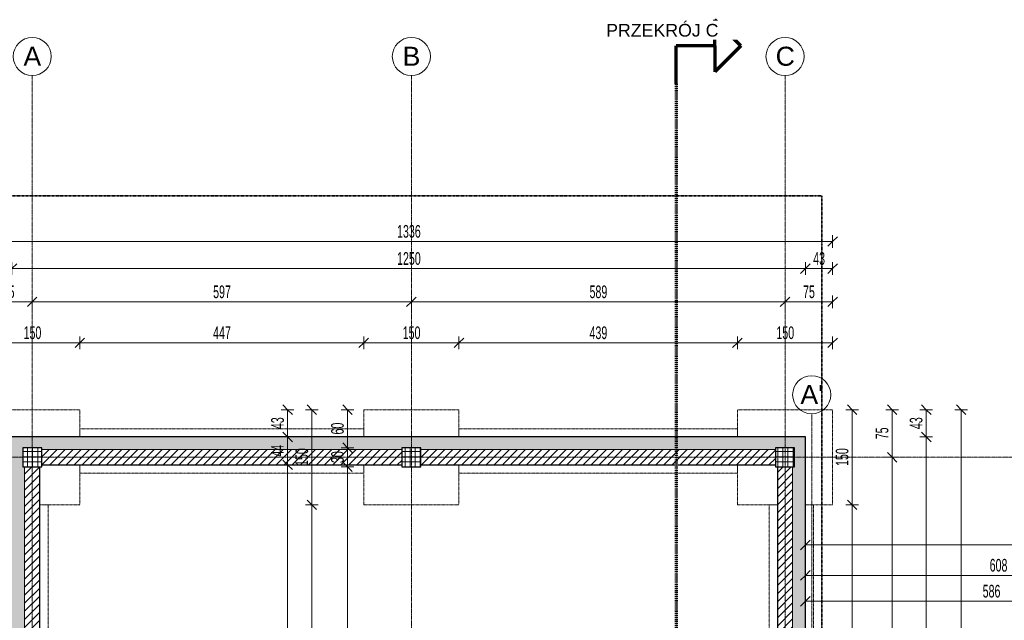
# Model space of a CAD drawing. Header units: millimetres. Extents: x 5238 to 82933, y -25411 to 16830.
# Tile 8 of 11: x 28610 to 44122, y 7266 to 16733. Entities that reach past the tile are written whole.
import ezdxf

# ---------------------------------------------------------------- set-up
doc = ezdxf.new("R2010")
doc.units = ezdxf.units.MM
for name, pattern in [('__FK_przerywana', [3.2004, 1.6002, -1.6002]), ('Kreska', [6.35, 3.175, -3.175]), ('Linia siatki', [22.225, 12.7, -3.175, 3.175, -3.175])]:
    doc.linetypes.add(name, pattern=pattern)
for name, color, linetype, lineweight in [('A-ANNO-DIMS', 7, 'Continuous', 5), ('A-ANNO-DIMS-100', 7, 'Continuous', 5), ('A-WALL', 7, 'Continuous', 5), ('A-WALL-PATT', 7, 'Continuous', 35), ('G-ANNO-SYMB', 7, 'Continuous', 5), ('S-COLS', 7, 'Continuous', 5), ('S-COLS-SYMB', 7, 'Continuous', 25), ('S-FNDN', 7, 'Continuous', 5), ('S-GRID', 7, 'Continuous', 5), ('S-GRID-IDEN', 7, 'Continuous', 5)]:
    doc.layers.add(name, color=color, linetype=linetype, lineweight=lineweight)
doc.layers.add('A-DETL', color=7, linetype='Continuous', lineweight=5, true_color=0x00a600)
doc.styles.add('Arial_1', font='arial.ttf', dxfattribs={"height": 200})
doc.styles.add('Arial_2', font='arial.ttf', dxfattribs={"height": 300})
doc.styles.add('Arial_3', font='arial.ttf', dxfattribs={"width": 0.6, "height": 200})
doc.dimstyles.new('standard_wielkość_otworów', dxfattribs={"dimscale": 304.8, "dimtxt": 204.05188, "dimasz": 0.492126, "dimexe": 0.328084, "dimexo": 0.0625, "dimgap": 0, "dimtad": 1, "dimdec": 0, "dimlfac": 0.1, "dimzin": 0, "dimdsep": 46, "dimtxsty": 'Arial_3', "dimblk1": 'OBLIQUE', "dimblk2": 'OBLIQUE', "dimsah": 1, "dimcen": 0.09, "dimazin": 0, "dimtfac": 1, "dimtdec": 4, "dimtix": 1, "dimtmove": 0, "dimatfit": 3, "dimfxl": 0.328084, "dimfxlon": 1, "dimtvp": 1, "dimtolj": 1, "dimtzin": 0, "dimarcsym": 2})
pattern_1 = [(0, (76900.565, 0), (95.25, 54.993), [63.5, -127]), (120, (76900.565, 0), (-95.250335, 54.99242), [63.5, -127]), (60, (76900.565, 0), (-0.000335, 109.98542), [0, -127, 63.5, 0])]
pattern_2 = [(45, (76900.565, 0), (-63.63961, 63.63961), [])]

# ---------------------------------------------------------------- blocks, each defined once
blk = doc.blocks.new('SKo Słup prefabrykowany ___FK_04_0 - S1 30X30-V1-RZUT FUNDAMENTÓW')
at = {"layer": 'S-COLS'}
h = blk.add_hatch(dxfattribs=at)
h.set_pattern_fill('FP_4', color=256, style=0, pattern_type=2)
h.set_pattern_definition([(0, (42120.416, -9835.59), (0, 80), []), (90, (42120.416, -9835.59), (-80, 5e-15), [])])
h.paths.add_polyline_path([(150, -150), (150, 150), (-150, 150), (-150, -150)])
at = {"layer": 'S-COLS-SYMB'}
for p, q in [((-150, 150), (-150, -150)), ((150, 150), (-150, 150)), ((150, -150), (150, 150)), ((-150, -150), (150, -150))]:
    blk.add_line(p, q, dxfattribs=at)
blk = doc.blocks.new('SKo Słup prefabrykowany ___FK_04_0 - S1 30X30-V9-RZUT FUNDAMENTÓW')
at = {"layer": 'S-COLS'}
h = blk.add_hatch(dxfattribs=at)
h.set_pattern_fill('FP_13', color=256, style=0, pattern_type=2)
h.set_pattern_definition([(0, (48093.416, -9835.59), (0, 80), []), (90, (48093.416, -9835.59), (-80, 5e-15), [])])
h.paths.add_polyline_path([(150, -150), (150, 150), (-150, 150), (-150, -150)])
at = {"layer": 'S-COLS-SYMB'}
for p, q in [((-150, 150), (-150, -150)), ((150, 150), (-150, 150)), ((150, -150), (150, 150)), ((-150, -150), (150, -150))]:
    blk.add_line(p, q, dxfattribs=at)
blk = doc.blocks.new('SKo Słup prefabrykowany ___FK_04_0 - S1 30X30-1773294-RZUT FUNDAMENTÓW')
at = {"layer": 'S-COLS'}
h = blk.add_hatch(dxfattribs=at)
h.set_pattern_fill('FP_14', color=256, style=0, pattern_type=2)
h.set_pattern_definition([(0, (36233.416, -9835.59), (0, 80), []), (90, (36233.416, -9835.59), (-80, 5e-15), [])])
h.paths.add_polyline_path([(150, -150), (150, 150), (-150, 150), (-150, -150)])
at = {"layer": 'S-COLS-SYMB'}
for p, q in [((-150, 150), (-150, -150)), ((150, 150), (-150, 150)), ((150, -150), (150, 150)), ((-150, -150), (150, -150))]:
    blk.add_line(p, q, dxfattribs=at)
blk = doc.blocks.new('Siatka - SOsi_Sybol osi-348494-RZUT FUNDAMENTÓW')
at = {"layer": 'S-GRID-IDEN', "color": 142, "true_color": 0x0080c0}
blk.add_circle((0, 0), 3, dxfattribs=at)
blk = doc.blocks.new('Przekrój - znacznik przekroju strzałka-348499-RZUT FUNDAMENTÓW')
at = {"layer": 'G-ANNO-SYMB', "lineweight": 70}
for p, q in [((-6, 10.22), (-10.11, 6.11)), ((-6, 10.22), (-1.89, 6.11)), ((-6, 6.11), (-10.11, 6.11)), ((-6, 6.11), (-6, 0)), ((-6, 6.11), (-1.89, 6.11)), ((0, 0), (-6, 0))]:
    blk.add_line(p, q, dxfattribs=at)
blk = doc.blocks.new('DIMBLOCK43-RZUT FUNDAMENTÓW')
at = {"layer": 'A-ANNO-DIMS-100', "color": 250, "true_color": 0x303030, "transparency": 16777216}
for p, q in [((28057, 11639), (27982, 11564)), ((28057, 11639), (28057, 11739)), ((28057, 11639), (28132, 11714)), ((28057, 11639), (29557, 11639)), ((28057, 11639), (28057, 11539)), ((29557, 11639), (29482, 11564)), ((29557, 11639), (29557, 11739)), ((29557, 11639), (29632, 11714)), ((29557, 11639), (29557, 11539))]:
    blk.add_line(p, q, dxfattribs=at)
at = {"layer": 'A-ANNO-DIMS-100', "color": 0, "transparency": 16777216, "insert": (28671, 11899), "char_height": 200, "width": 327.74, "attachment_point": 1, "line_spacing_factor": 0.941778, "style": 'Arial_3'}
blk.add_mtext('150', dxfattribs=at)
blk = doc.blocks.new('_Oblique')
at = {"color": 0, "linetype": 'ByBlock', "lineweight": -2}
blk.add_line((-0.5, -0.5), (0.5, 0.5), dxfattribs=at)
blk = doc.blocks.new('DIMBLOCK44-RZUT FUNDAMENTÓW')
at = {"layer": 'A-ANNO-DIMS-100', "color": 250, "true_color": 0x303030, "transparency": 16777216}
for p, q in [((29557, 11639), (29482, 11564)), ((29557, 11639), (29557, 11739)), ((29557, 11639), (29632, 11714)), ((29557, 11639), (34030, 11639)), ((29557, 11639), (29557, 11539)), ((34030, 11639), (33955, 11564)), ((34030, 11639), (34030, 11739)), ((34030, 11639), (34105, 11714)), ((34030, 11639), (34030, 11539))]:
    blk.add_line(p, q, dxfattribs=at)
at = {"layer": 'A-ANNO-DIMS-100', "color": 0, "transparency": 16777216, "insert": (31657, 11899), "char_height": 200, "width": 327.74, "attachment_point": 1, "line_spacing_factor": 0.941778, "style": 'Arial_3'}
blk.add_mtext('447', dxfattribs=at)
blk = doc.blocks.new('DIMBLOCK45-RZUT FUNDAMENTÓW')
at = {"layer": 'A-ANNO-DIMS-100', "color": 250, "true_color": 0x303030, "transparency": 16777216}
for p, q in [((34030, 11639), (33955, 11564)), ((34030, 11639), (34030, 11739)), ((34030, 11639), (34105, 11714)), ((34030, 11639), (35530, 11639)), ((34030, 11639), (34030, 11539)), ((35530, 11639), (35455, 11564)), ((35530, 11639), (35530, 11739)), ((35530, 11639), (35605, 11714)), ((35530, 11639), (35530, 11539))]:
    blk.add_line(p, q, dxfattribs=at)
at = {"layer": 'A-ANNO-DIMS-100', "color": 0, "transparency": 16777216, "insert": (34644, 11899), "char_height": 200, "width": 327.74, "attachment_point": 1, "line_spacing_factor": 0.941778, "style": 'Arial_3'}
blk.add_mtext('150', dxfattribs=at)
blk = doc.blocks.new('DIMBLOCK46-RZUT FUNDAMENTÓW')
at = {"layer": 'A-ANNO-DIMS-100', "color": 250, "true_color": 0x303030, "transparency": 16777216}
for p, q in [((35530, 11639), (35455, 11564)), ((35530, 11639), (35530, 11739)), ((35530, 11639), (35605, 11714)), ((35530, 11639), (39917, 11639)), ((35530, 11639), (35530, 11539)), ((39917, 11639), (39842, 11564)), ((39917, 11639), (39917, 11739)), ((39917, 11639), (39992, 11714)), ((39917, 11639), (39917, 11539))]:
    blk.add_line(p, q, dxfattribs=at)
at = {"layer": 'A-ANNO-DIMS-100', "color": 0, "transparency": 16777216, "insert": (37587, 11899), "char_height": 200, "width": 327.74, "attachment_point": 1, "line_spacing_factor": 0.941778, "style": 'Arial_3'}
blk.add_mtext('439', dxfattribs=at)
blk = doc.blocks.new('DIMBLOCK47-RZUT FUNDAMENTÓW')
at = {"layer": 'A-ANNO-DIMS-100', "color": 250, "true_color": 0x303030, "transparency": 16777216}
for p, q in [((39917, 11639), (39842, 11564)), ((39917, 11639), (39917, 11739)), ((39917, 11639), (39992, 11714)), ((39917, 11639), (41417, 11639)), ((39917, 11639), (39917, 11539)), ((41417, 11639), (41342, 11564)), ((41417, 11639), (41417, 11739)), ((41417, 11639), (41492, 11714)), ((41417, 11639), (41417, 11539))]:
    blk.add_line(p, q, dxfattribs=at)
at = {"layer": 'A-ANNO-DIMS-100', "color": 0, "transparency": 16777216, "insert": (40531, 11899), "char_height": 200, "width": 327.74, "attachment_point": 1, "line_spacing_factor": 0.941778, "style": 'Arial_3'}
blk.add_mtext('150', dxfattribs=at)
blk = doc.blocks.new('DIMBLOCK49-RZUT FUNDAMENTÓW')
at = {"layer": 'A-ANNO-DIMS-100', "color": 250, "true_color": 0x303030, "transparency": 16777216}
for p, q in [((28487, 12809), (28487, 12909)), ((28487, 12809), (28562, 12884)), ((40987, 12809), (40987, 12909)), ((40987, 12809), (41062, 12884)), ((28487, 12809), (28412, 12734)), ((28487, 12809), (40987, 12809)), ((28487, 12809), (28487, 12709)), ((40987, 12809), (40912, 12734)), ((40987, 12809), (40987, 12709))]:
    blk.add_line(p, q, dxfattribs=at)
at = {"layer": 'A-ANNO-DIMS-100', "color": 0, "transparency": 16777216, "insert": (34555, 13069), "char_height": 200, "width": 436.98, "attachment_point": 1, "line_spacing_factor": 0.941778, "style": 'Arial_3'}
blk.add_mtext('1250', dxfattribs=at)
blk = doc.blocks.new('DIMBLOCK50-RZUT FUNDAMENTÓW')
at = {"layer": 'A-ANNO-DIMS-100', "color": 250, "true_color": 0x303030, "transparency": 16777216}
for p, q in [((40987, 12809), (40987, 12909)), ((40987, 12809), (41062, 12884)), ((41417, 12809), (41417, 12909)), ((41417, 12809), (41492, 12884)), ((40987, 12809), (40912, 12734)), ((40987, 12809), (41417, 12809)), ((40987, 12809), (40987, 12709)), ((41417, 12809), (41342, 12734)), ((41417, 12809), (41417, 12709))]:
    blk.add_line(p, q, dxfattribs=at)
at = {"layer": 'A-ANNO-DIMS-100', "color": 0, "transparency": 16777216, "insert": (41111, 13069), "char_height": 200, "width": 218.49, "attachment_point": 1, "line_spacing_factor": 0.941778, "style": 'Arial_3'}
blk.add_mtext('43', dxfattribs=at)
blk = doc.blocks.new('DIMBLOCK51-RZUT FUNDAMENTÓW')
at = {"layer": 'A-ANNO-DIMS-100', "color": 250, "true_color": 0x303030, "transparency": 16777216}
for p, q in [((28057, 12285), (27982, 12210)), ((28057, 12285), (28057, 12385)), ((28057, 12285), (28132, 12360)), ((28057, 12285), (28807, 12285)), ((28057, 12285), (28057, 12185)), ((28807, 12285), (28732, 12210)), ((28807, 12285), (28807, 12385)), ((28807, 12285), (28882, 12360)), ((28807, 12285), (28807, 12185))]:
    blk.add_line(p, q, dxfattribs=at)
at = {"layer": 'A-ANNO-DIMS-100', "color": 0, "transparency": 16777216, "insert": (28341, 12544), "char_height": 200, "width": 218.49, "attachment_point": 1, "line_spacing_factor": 0.941778, "style": 'Arial_3'}
blk.add_mtext('75', dxfattribs=at)
blk = doc.blocks.new('DIMBLOCK52-RZUT FUNDAMENTÓW')
at = {"layer": 'A-ANNO-DIMS-100', "color": 250, "true_color": 0x303030, "transparency": 16777216}
for p, q in [((28807, 12285), (28732, 12210)), ((28807, 12285), (28807, 12385)), ((28807, 12285), (28882, 12360)), ((28807, 12285), (34780, 12285)), ((28807, 12285), (28807, 12185)), ((34780, 12285), (34705, 12210)), ((34780, 12285), (34780, 12385)), ((34780, 12285), (34855, 12360)), ((34780, 12285), (34780, 12185))]:
    blk.add_line(p, q, dxfattribs=at)
at = {"layer": 'A-ANNO-DIMS-100', "color": 0, "transparency": 16777216, "insert": (31657, 12544), "char_height": 200, "width": 327.74, "attachment_point": 1, "line_spacing_factor": 0.941778, "style": 'Arial_3'}
blk.add_mtext('597', dxfattribs=at)
blk = doc.blocks.new('DIMBLOCK53-RZUT FUNDAMENTÓW')
at = {"layer": 'A-ANNO-DIMS-100', "color": 250, "true_color": 0x303030, "transparency": 16777216}
for p, q in [((34780, 12285), (34705, 12210)), ((34780, 12285), (34780, 12385)), ((34780, 12285), (34855, 12360)), ((34780, 12285), (40667, 12285)), ((34780, 12285), (34780, 12185)), ((40667, 12285), (40592, 12210)), ((40667, 12285), (40667, 12385)), ((40667, 12285), (40742, 12360)), ((40667, 12285), (40667, 12185))]:
    blk.add_line(p, q, dxfattribs=at)
at = {"layer": 'A-ANNO-DIMS-100', "color": 0, "transparency": 16777216, "insert": (37587, 12544), "char_height": 200, "width": 327.74, "attachment_point": 1, "line_spacing_factor": 0.941778, "style": 'Arial_3'}
blk.add_mtext('589', dxfattribs=at)
blk = doc.blocks.new('DIMBLOCK54-RZUT FUNDAMENTÓW')
at = {"layer": 'A-ANNO-DIMS-100', "color": 250, "true_color": 0x303030, "transparency": 16777216}
for p, q in [((40667, 12285), (40592, 12210)), ((40667, 12285), (40667, 12385)), ((40667, 12285), (40742, 12360)), ((40667, 12285), (41417, 12285)), ((40667, 12285), (40667, 12185)), ((41417, 12285), (41342, 12210)), ((41417, 12285), (41417, 12385)), ((41417, 12285), (41492, 12360)), ((41417, 12285), (41417, 12185))]:
    blk.add_line(p, q, dxfattribs=at)
at = {"layer": 'A-ANNO-DIMS-100', "color": 0, "transparency": 16777216, "insert": (40951, 12544), "char_height": 200, "width": 218.49, "attachment_point": 1, "line_spacing_factor": 0.941778, "style": 'Arial_3'}
blk.add_mtext('75', dxfattribs=at)
blk = doc.blocks.new('DIMBLOCK55-RZUT FUNDAMENTÓW')
at = {"layer": 'A-ANNO-DIMS-100', "color": 250, "true_color": 0x303030, "transparency": 16777216}
for p, q in [((28057, 13237), (27982, 13162)), ((28057, 13237), (28057, 13337)), ((28057, 13237), (28132, 13312)), ((28057, 13237), (41417, 13237)), ((28057, 13237), (28057, 13137)), ((41417, 13237), (41342, 13162)), ((41417, 13237), (41417, 13337)), ((41417, 13237), (41492, 13312)), ((41417, 13237), (41417, 13137))]:
    blk.add_line(p, q, dxfattribs=at)
at = {"layer": 'A-ANNO-DIMS-100', "color": 0, "transparency": 16777216, "insert": (34555, 13497), "char_height": 200, "width": 436.98, "attachment_point": 1, "line_spacing_factor": 0.941778, "style": 'Arial_3'}
blk.add_mtext('1336', dxfattribs=at)
blk = doc.blocks.new('DIMBLOCK56-RZUT FUNDAMENTÓW')
at = {"layer": 'A-ANNO-DIMS-100', "color": 250, "true_color": 0x303030, "transparency": 16777216}
for p, q in [((41725, 10586), (41625, 10586)), ((41725, 10586), (41650, 10661)), ((41725, 10586), (41725, 9086)), ((41725, 10586), (41800, 10511)), ((41725, 10586), (41825, 10586)), ((41725, 9086), (41650, 9161)), ((41725, 9086), (41625, 9086)), ((41725, 9086), (41800, 9011)), ((41725, 9086), (41825, 9086))]:
    blk.add_line(p, q, dxfattribs=at)
at = {"layer": 'A-ANNO-DIMS-100', "color": 0, "transparency": 16777216, "insert": (41466, 9699), "char_height": 200, "width": 327.74, "attachment_point": 1, "rotation": 90, "line_spacing_factor": 0.941778, "style": 'Arial_3'}
blk.add_mtext('150', dxfattribs=at)
blk = doc.blocks.new('DIMBLOCK57-RZUT FUNDAMENTÓW')
at = {"layer": 'A-ANNO-DIMS-100', "color": 250, "true_color": 0x303030, "transparency": 16777216}
for p, q in [((41725, 9086), (41650, 9161)), ((41725, 9086), (41625, 9086)), ((41725, 9086), (41725, 2666)), ((41725, 9086), (41800, 9011)), ((41725, 9086), (41825, 9086)), ((41725, 2666), (41625, 2666)), ((41725, 2666), (41650, 2741)), ((41725, 2666), (41800, 2591)), ((41725, 2666), (41825, 2666))]:
    blk.add_line(p, q, dxfattribs=at)
at = {"layer": 'A-ANNO-DIMS-100', "color": 0, "transparency": 16777216, "insert": (41466, 5739), "char_height": 200, "width": 327.74, "attachment_point": 1, "rotation": 90, "line_spacing_factor": 0.941778, "style": 'Arial_3'}
blk.add_mtext('642', dxfattribs=at)
blk = doc.blocks.new('DIMBLOCK58-RZUT FUNDAMENTÓW')
at = {"layer": 'A-ANNO-DIMS-100', "color": 250, "true_color": 0x303030, "transparency": 16777216}
for p, q in [((42355, 10586), (42255, 10586)), ((42355, 10586), (42280, 10661)), ((42355, 10586), (42355, 9836)), ((42355, 10586), (42430, 10511)), ((42355, 10586), (42455, 10586)), ((42355, 9836), (42255, 9836)), ((42355, 9836), (42280, 9911)), ((42355, 9836), (42430, 9761)), ((42355, 9836), (42455, 9836))]:
    blk.add_line(p, q, dxfattribs=at)
at = {"layer": 'A-ANNO-DIMS-100', "color": 0, "transparency": 16777216, "insert": (42095, 10120), "char_height": 200, "width": 218.49, "attachment_point": 1, "rotation": 90, "line_spacing_factor": 0.941778, "style": 'Arial_3'}
blk.add_mtext('75', dxfattribs=at)
blk = doc.blocks.new('DIMBLOCK59-RZUT FUNDAMENTÓW')
at = {"layer": 'A-ANNO-DIMS-100', "color": 250, "true_color": 0x303030, "transparency": 16777216}
for p, q in [((42355, 9836), (42255, 9836)), ((42355, 9836), (42280, 9911)), ((42355, 9836), (42355, 3752)), ((42355, 9836), (42430, 9761)), ((42355, 9836), (42455, 9836)), ((42355, 3752), (42255, 3752)), ((42355, 3752), (42280, 3827)), ((42355, 3752), (42430, 3677)), ((42355, 3752), (42455, 3752))]:
    blk.add_line(p, q, dxfattribs=at)
at = {"layer": 'A-ANNO-DIMS-100', "color": 0, "transparency": 16777216, "insert": (42095, 6657), "char_height": 200, "width": 327.74, "attachment_point": 1, "rotation": 90, "line_spacing_factor": 0.941778, "style": 'Arial_3'}
blk.add_mtext('608', dxfattribs=at)
blk = doc.blocks.new('DIMBLOCK61-RZUT FUNDAMENTÓW')
at = {"layer": 'A-ANNO-DIMS-100', "color": 250, "true_color": 0x303030, "transparency": 16777216}
for p, q in [((42892, 10586), (42792, 10586)), ((42892, 10586), (42817, 10661)), ((42892, 10586), (42892, 10156)), ((42892, 10586), (42967, 10511)), ((42892, 10586), (42992, 10586)), ((42892, 10156), (42792, 10156)), ((42892, 10156), (42817, 10231)), ((42892, 10156), (42967, 10081)), ((42892, 10156), (42992, 10156))]:
    blk.add_line(p, q, dxfattribs=at)
at = {"layer": 'A-ANNO-DIMS-100', "color": 0, "transparency": 16777216, "insert": (42632, 10280), "char_height": 200, "width": 218.49, "attachment_point": 1, "rotation": 90, "line_spacing_factor": 0.941778, "style": 'Arial_3'}
blk.add_mtext('43', dxfattribs=at)
blk = doc.blocks.new('DIMBLOCK62-RZUT FUNDAMENTÓW')
at = {"layer": 'A-ANNO-DIMS-100', "color": 250, "true_color": 0x303030, "transparency": 16777216}
for p, q in [((42892, 10156), (42792, 10156)), ((42892, 10156), (42817, 10231)), ((42892, 10156), (42892, 2666)), ((42892, 10156), (42967, 10081)), ((42892, 10156), (42992, 10156)), ((42892, 2666), (42792, 2666)), ((42892, 2666), (42817, 2741)), ((42892, 2666), (42967, 2591)), ((42892, 2666), (42992, 2666))]:
    blk.add_line(p, q, dxfattribs=at)
at = {"layer": 'A-ANNO-DIMS-100', "color": 0, "transparency": 16777216, "insert": (42632, 6274), "char_height": 200, "width": 327.74, "attachment_point": 1, "rotation": 90, "line_spacing_factor": 0.941778, "style": 'Arial_3'}
blk.add_mtext('749', dxfattribs=at)
blk = doc.blocks.new('DIMBLOCK63-RZUT FUNDAMENTÓW')
at = {"layer": 'A-ANNO-DIMS-100', "color": 250, "true_color": 0x303030, "transparency": 16777216}
for p, q in [((43441, 10586), (43341, 10586)), ((43441, 10586), (43366, 10661)), ((43441, 10586), (43441, 2666)), ((43441, 10586), (43516, 10511)), ((43441, 10586), (43541, 10586)), ((43441, 2666), (43341, 2666)), ((43441, 2666), (43366, 2741)), ((43441, 2666), (43516, 2591)), ((43441, 2666), (43541, 2666))]:
    blk.add_line(p, q, dxfattribs=at)
at = {"layer": 'A-ANNO-DIMS-100', "color": 0, "transparency": 16777216, "insert": (43181, 6489), "char_height": 200, "width": 327.74, "attachment_point": 1, "rotation": 90, "line_spacing_factor": 0.941778, "style": 'Arial_3'}
blk.add_mtext('792', dxfattribs=at)
blk = doc.blocks.new('DIMBLOCK75-RZUT FUNDAMENTÓW')
at = {"layer": 'A-ANNO-DIMS-100', "color": 250, "true_color": 0x303030, "transparency": 16777216}
for p, q in [((33213, 9086), (33138, 9161)), ((33213, 9086), (33113, 9086)), ((33213, 4502), (33213, 9086)), ((33213, 9086), (33288, 9011)), ((33213, 9086), (33313, 9086)), ((33213, 4502), (33113, 4502)), ((33213, 4502), (33138, 4577)), ((33213, 4502), (33288, 4427)), ((33213, 4502), (33313, 4502))]:
    blk.add_line(p, q, dxfattribs=at)
at = {"layer": 'A-ANNO-DIMS-100', "color": 0, "transparency": 16777216, "insert": (32954, 6657), "char_height": 200, "width": 327.74, "attachment_point": 1, "rotation": 90, "line_spacing_factor": 0.941778, "style": 'Arial_3'}
blk.add_mtext('458', dxfattribs=at)
blk = doc.blocks.new('DIMBLOCK76-RZUT FUNDAMENTÓW')
at = {"layer": 'A-ANNO-DIMS-100', "color": 250, "true_color": 0x303030, "transparency": 16777216}
for p, q in [((33213, 10586), (33113, 10586)), ((33213, 10586), (33138, 10661)), ((33213, 9086), (33213, 10586)), ((33213, 10586), (33288, 10511)), ((33213, 10586), (33313, 10586)), ((33213, 9086), (33138, 9161)), ((33213, 9086), (33113, 9086)), ((33213, 9086), (33288, 9011)), ((33213, 9086), (33313, 9086))]:
    blk.add_line(p, q, dxfattribs=at)
at = {"layer": 'A-ANNO-DIMS-100', "color": 0, "transparency": 16777216, "insert": (32954, 9699), "char_height": 200, "width": 327.74, "attachment_point": 1, "rotation": 90, "line_spacing_factor": 0.941778, "style": 'Arial_3'}
blk.add_mtext('150', dxfattribs=at)
blk = doc.blocks.new('DIMBLOCK77-RZUT FUNDAMENTÓW')
at = {"layer": 'A-ANNO-DIMS-100', "color": 250, "true_color": 0x303030, "transparency": 16777216}
for p, q in [((33775, 10586), (33675, 10586)), ((33775, 10586), (33700, 10661)), ((33775, 10586), (33775, 9986)), ((33775, 10586), (33850, 10511)), ((33775, 10586), (33875, 10586)), ((33775, 9986), (33675, 9986)), ((33775, 9986), (33700, 10061)), ((33775, 9986), (33850, 9911)), ((33775, 9986), (33875, 9986))]:
    blk.add_line(p, q, dxfattribs=at)
at = {"layer": 'A-ANNO-DIMS-100', "color": 0, "transparency": 16777216, "insert": (33515, 10195), "char_height": 200, "width": 218.49, "attachment_point": 1, "rotation": 90, "line_spacing_factor": 0.941778, "style": 'Arial_3'}
blk.add_mtext('60', dxfattribs=at)
blk = doc.blocks.new('DIMBLOCK78-RZUT FUNDAMENTÓW')
at = {"layer": 'A-ANNO-DIMS-100', "color": 250, "true_color": 0x303030, "transparency": 16777216}
for p, q in [((33775, 9986), (33675, 9986)), ((33775, 9986), (33700, 10061)), ((33775, 9986), (33775, 9686)), ((33775, 9986), (33850, 9911)), ((33775, 9986), (33875, 9986)), ((33775, 9686), (33675, 9686)), ((33775, 9686), (33700, 9761)), ((33775, 9686), (33850, 9611)), ((33775, 9686), (33875, 9686))]:
    blk.add_line(p, q, dxfattribs=at)
at = {"layer": 'A-ANNO-DIMS-100', "color": 0, "transparency": 16777216, "insert": (33515, 9745), "char_height": 200, "width": 218.49, "attachment_point": 1, "rotation": 90, "line_spacing_factor": 0.941778, "style": 'Arial_3'}
blk.add_mtext('30', dxfattribs=at)
blk = doc.blocks.new('DIMBLOCK79-RZUT FUNDAMENTÓW')
at = {"layer": 'A-ANNO-DIMS-100', "color": 250, "true_color": 0x303030, "transparency": 16777216}
for p, q in [((33775, 9686), (33675, 9686)), ((33775, 9686), (33700, 9761)), ((33775, 9686), (33775, 3902)), ((33775, 9686), (33850, 9611)), ((33775, 9686), (33875, 9686)), ((33775, 3902), (33675, 3902)), ((33775, 3902), (33700, 3977)), ((33775, 3902), (33850, 3827)), ((33775, 3902), (33875, 3902))]:
    blk.add_line(p, q, dxfattribs=at)
at = {"layer": 'A-ANNO-DIMS-100', "color": 0, "transparency": 16777216, "insert": (33515, 6657), "char_height": 200, "width": 327.74, "attachment_point": 1, "rotation": 90, "line_spacing_factor": 0.941778, "style": 'Arial_3'}
blk.add_mtext('578', dxfattribs=at)
blk = doc.blocks.new('DIMBLOCK92-RZUT FUNDAMENTÓW')
at = {"layer": 'A-ANNO-DIMS-100', "color": 250, "true_color": 0x303030, "transparency": 16777216}
for p, q in [((32830, 9716), (32755, 9791)), ((32830, 9716), (32730, 9716)), ((32830, -20704), (32830, 9716)), ((32830, 9716), (32905, 9641)), ((32830, 9716), (32930, 9716)), ((32830, -20704), (32755, -20629)), ((32830, -20704), (32730, -20704)), ((32830, -20704), (32905, -20779)), ((32830, -20704), (32930, -20704))]:
    blk.add_line(p, q, dxfattribs=at)
at = {"layer": 'A-ANNO-DIMS-100', "color": 0, "transparency": 16777216, "insert": (32571, -5676), "char_height": 200, "width": 436.98, "attachment_point": 1, "rotation": 90, "line_spacing_factor": 0.941778, "style": 'Arial_3'}
blk.add_mtext('3042', dxfattribs=at)
blk = doc.blocks.new('DIMBLOCK93-RZUT FUNDAMENTÓW')
at = {"layer": 'A-ANNO-DIMS-100', "color": 250, "true_color": 0x303030, "transparency": 16777216}
for p, q in [((32830, 10156), (32730, 10156)), ((32830, 10156), (32755, 10231)), ((32830, 9716), (32830, 10156)), ((32830, 10156), (32905, 10081)), ((32830, 10156), (32930, 10156)), ((32830, 9716), (32755, 9791)), ((32830, 9716), (32730, 9716)), ((32830, 9716), (32905, 9641)), ((32830, 9716), (32930, 9716))]:
    blk.add_line(p, q, dxfattribs=at)
at = {"layer": 'A-ANNO-DIMS-100', "color": 0, "transparency": 16777216, "insert": (32571, 9845), "char_height": 200, "width": 218.49, "attachment_point": 1, "rotation": 90, "line_spacing_factor": 0.941778, "style": 'Arial_3'}
blk.add_mtext('44', dxfattribs=at)
blk = doc.blocks.new('DIMBLOCK94-RZUT FUNDAMENTÓW')
at = {"layer": 'A-ANNO-DIMS-100', "color": 250, "true_color": 0x303030, "transparency": 16777216}
for p, q in [((32830, 10586), (32730, 10586)), ((32830, 10586), (32755, 10661)), ((32830, 10156), (32830, 10586)), ((32830, 10586), (32905, 10511)), ((32830, 10586), (32930, 10586)), ((32830, 10156), (32730, 10156)), ((32830, 10156), (32755, 10231)), ((32830, 10156), (32905, 10081)), ((32830, 10156), (32930, 10156))]:
    blk.add_line(p, q, dxfattribs=at)
at = {"layer": 'A-ANNO-DIMS-100', "color": 0, "transparency": 16777216, "insert": (32571, 10280), "char_height": 200, "width": 218.49, "attachment_point": 1, "rotation": 90, "line_spacing_factor": 0.941778, "style": 'Arial_3'}
blk.add_mtext('43', dxfattribs=at)
blk = doc.blocks.new('DIMBLOCK112-RZUT FUNDAMENTÓW')
at = {"layer": 'A-ANNO-DIMS-100', "color": 250, "true_color": 0x303030, "transparency": 16777216}
for p, q in [((40987, 7566), (40987, 7666)), ((40987, 7566), (41062, 7641)), ((46847, 7566), (46847, 7666)), ((46847, 7566), (46922, 7641)), ((40987, 7566), (40912, 7491)), ((40987, 7566), (46847, 7566)), ((40987, 7566), (40987, 7466)), ((46847, 7566), (46772, 7491)), ((46847, 7566), (46847, 7466))]:
    blk.add_line(p, q, dxfattribs=at)
at = {"layer": 'A-ANNO-DIMS-100', "color": 0, "transparency": 16777216, "insert": (43781, 7825), "char_height": 200, "width": 327.74, "attachment_point": 1, "line_spacing_factor": 0.941778, "style": 'Arial_3'}
blk.add_mtext('586', dxfattribs=at)
blk = doc.blocks.new('DIMBLOCK116-RZUT FUNDAMENTÓW')
at = {"layer": 'A-ANNO-DIMS-100', "color": 250, "true_color": 0x303030, "transparency": 16777216}
for p, q in [((40987, 7974), (40987, 8074)), ((47067, 7974), (47067, 8074)), ((40987, 7974), (40912, 7899)), ((40987, 7974), (41062, 8049)), ((40987, 7974), (47067, 7974)), ((40987, 7974), (40987, 7874)), ((47067, 7974), (46992, 7899)), ((47067, 7974), (47142, 8049)), ((47067, 7974), (47067, 7874))]:
    blk.add_line(p, q, dxfattribs=at)
at = {"layer": 'A-ANNO-DIMS-100', "color": 0, "transparency": 16777216, "insert": (43891, 8234), "char_height": 200, "width": 327.74, "attachment_point": 1, "line_spacing_factor": 0.941778, "style": 'Arial_3'}
blk.add_mtext('608', dxfattribs=at)
blk = doc.blocks.new('DIMBLOCK125-RZUT FUNDAMENTÓW')
at = {"layer": 'A-ANNO-DIMS-100', "color": 250, "true_color": 0x303030, "transparency": 16777216}
for p, q in [((40987, 8454), (40987, 8554)), ((74472, 8454), (74472, 8554)), ((40987, 8454), (40912, 8379)), ((40987, 8454), (41062, 8529)), ((40987, 8454), (74472, 8454)), ((40987, 8454), (40987, 8354)), ((74472, 8454), (74397, 8379)), ((74472, 8454), (74547, 8529)), ((74472, 8454), (74472, 8354))]:
    blk.add_line(p, q, dxfattribs=at)
at = {"layer": 'A-ANNO-DIMS-100', "color": 0, "transparency": 16777216, "insert": (57548, 8713), "char_height": 200, "width": 436.98, "attachment_point": 1, "line_spacing_factor": 0.941778, "style": 'Arial_3'}
blk.add_mtext('3349', dxfattribs=at)

msp = doc.modelspace()

# ---------------------------------------------------------------- hatches: boundary and pattern name
at = {"layer": 'A-WALL-PATT', "lineweight": 5}
h = msp.add_hatch(dxfattribs=at)
h.set_pattern_fill('FP_2', color=256, style=0, pattern_type=2)
h.set_pattern_definition(pattern_1)
h.paths.add_polyline_path([(40517.1, 9955.6), (40517.1, 9985.6), (40787.1, 9985.6), (40787.1, 10155.6), (28487.1, 10155.6), (28487.1, 9955.6), (28657.1, 9955.6), (28657.1, 9985.6), (28957.1, 9985.6), (28957.1, 9955.6), (34630.1, 9955.6), (34630.1, 9985.6), (34930.1, 9985.6), (34930.1, 9955.6), (35637, 9955.6)])
h = msp.add_hatch(dxfattribs=at)
h.set_pattern_fill('FP_2', color=256, style=0, pattern_type=2)
h.set_pattern_definition(pattern_1)
h.paths.add_polyline_path([(40787.1, 2665.6), (40987.1, 2665.6), (40987.1, 10155.6), (40787.1, 10155.6), (40787.1, 9985.6), (40817.1, 9985.6), (40817.1, 9685.6), (40787.1, 9685.6), (40787.1, 5492.5)])
h = msp.add_hatch(dxfattribs=at)
h.set_pattern_fill('FP_2', color=256, style=0, pattern_type=2)
h.set_pattern_definition(pattern_1)
h.paths.add_polyline_path([(28487.1, -21144.4), (28687.1, -21144.4), (28687.1, -20974.4), (28657.1, -20974.4), (28657.1, -20674.4), (28687.1, -20674.4), (28687.1, -14830.4), (28657.1, -14830.4), (28657.1, -14530.4), (28687.1, -14530.4), (28687.1, -8686.4), (28657.1, -8686.4), (28657.1, -8386.4), (28687.1, -8386.4), (28687.1, -2542.4), (28657.1, -2542.4), (28657.1, -2242.4), (28687.1, -2242.4), (28687.1, 3601.6), (28657.1, 3601.6), (28657.1, 3901.6), (28687.1, 3901.6), (28687.1, 9685.6), (28657.1, 9685.6), (28657.1, 9955.6), (28487.1, 9955.6), (28487.1, -20974.4)])
at = {"layer": 'A-WALL-PATT', "lineweight": 5, "true_color": 0x787878}
h = msp.add_hatch(dxfattribs=at)
h.set_pattern_fill('FP_1', color=8, style=0, pattern_type=2)
h.set_pattern_definition(pattern_2)
h.paths.add_polyline_path([(40517.1, 9715.6), (40517.1, 9955.6), (34930.1, 9955.6), (34930.1, 9715.6), (35637, 9715.6)])
h.paths.add_polyline_path([(34630.1, 9715.6), (34630.1, 9955.6), (28957.1, 9955.6), (28957.1, 9715.6)])
h = msp.add_hatch(dxfattribs=at)
h.set_pattern_fill('FP_1', color=8, style=0, pattern_type=2)
h.set_pattern_definition(pattern_2)
h.paths.add_polyline_path([(28927.1, -20674.4), (28927.1, -14830.4), (28687.1, -14830.4), (28687.1, -20674.4), (28926.9, -20674.4)])
h.paths.add_polyline_path([(28927.1, -14530.4), (28927.1, -8686.4), (28687.1, -8686.4), (28687.1, -14530.4), (28878.4, -14530.4)])
h.paths.add_polyline_path([(28830, -8386.4), (28927.1, -8386.4), (28927.1, -2542.4), (28687.1, -2542.4), (28687.1, -8386.4)])
h.paths.add_polyline_path([(28927.1, -2242.4), (28927.1, 3601.6), (28687.1, 3601.6), (28687.1, -2242.4), (28781.5, -2242.4)])
h.paths.add_polyline_path([(28927.1, 3901.6), (28927.1, 9685.6), (28687.1, 9685.6), (28687.1, 3901.6), (28733, 3901.6)])
h = msp.add_hatch(dxfattribs=at)
h.set_pattern_fill('FP_1', color=8, style=0, pattern_type=2)
h.set_pattern_definition(pattern_2)
h.paths.add_polyline_path([(40547.1, 2665.6), (40787.1, 2665.6), (40787.1, 9685.6), (40547.1, 9685.6), (40547.1, 5492.5)])

# ---------------------------------------------------------------- linework, layer by layer
at = {"layer": 'A-DETL', "color": 4, "linetype": '__FK_przerywana', "lineweight": 35, "true_color": 0x00ffff}
for p, q in [((41247.1, 13955.6), (27687.1, 13955.6)), ((41247.1, 3155.6), (41247.1, 13955.6))]:
    msp.add_line(p, q, dxfattribs=at)
at = {"layer": 'A-WALL', "lineweight": 25}
for p, q in [((40987.1, 10155.6), (28487.1, 10155.6)), ((40987.1, 2665.6), (40987.1, 10155.6)), ((28927.1, 3901.6), (28927.1, 9685.6)), ((28957.1, 9715.6), (34630.1, 9715.6)), ((34930.1, 9715.6), (40517.1, 9715.6)), ((40547.1, 9685.6), (40547.1, -20674.4))]:
    msp.add_line(p, q, dxfattribs=at)
at = {"layer": 'A-WALL'}
for p, q in [((28957.1, 9955.6), (34630.1, 9955.6)), ((34930.1, 9955.6), (40517.1, 9955.6)), ((28687.1, 3901.6), (28687.1, 9685.6)), ((40787.1, 9685.6), (40787.1, 2665.6))]:
    msp.add_line(p, q, dxfattribs=at)
at = {"layer": 'G-ANNO-SYMB', "linetype": 'Kreska', "lineweight": 70}
msp.add_line((38951.1, 15722.5), (38951.1, -24399.8), dxfattribs=at)
at = {"layer": 'S-FNDN', "linetype": '__FK_przerywana'}
for p, q in [((29557.1, 10585.6), (28057.1, 10585.6)), ((29557.1, 10285.6), (29557.1, 10585.6)), ((35530.1, 10585.6), (34030.1, 10585.6)), ((34030.1, 10585.6), (34030.1, 10285.6)), ((35530.1, 10285.6), (35530.1, 10585.6)), ((41417.1, 10585.6), (39917.1, 10585.6)), ((39917.1, 10585.6), (39917.1, 10285.6)), ((41417.1, 9085.6), (41417.1, 10585.6)), ((29557.1, 10285.6), (29557.1, 10155.6)), ((34030.1, 10285.6), (29557.1, 10285.6)), ((29557.1, 10155.6), (29557.1, 10285.6)), ((34030.1, 10155.6), (34030.1, 10285.6)), ((34030.1, 10285.6), (34030.1, 10155.6)), ((35530.1, 10285.6), (35530.1, 10155.6)), ((39917.1, 10285.6), (35530.1, 10285.6)), ((35530.1, 10155.6), (35530.1, 10285.6)), ((39917.1, 10155.6), (39917.1, 10285.6)), ((39917.1, 10285.6), (39917.1, 10155.6)), ((29557.1, 9715.6), (29557.1, 9585.6)), ((29557.1, 9585.6), (29557.1, 9715.6)), ((34030.1, 9585.6), (34030.1, 9715.6)), ((34030.1, 9715.6), (34030.1, 9585.6)), ((35530.1, 9715.6), (35530.1, 9585.6)), ((35530.1, 9585.6), (35530.1, 9715.6)), ((39917.1, 9585.6), (39917.1, 9715.6)), ((39917.1, 9715.6), (39917.1, 9585.6)), ((29557.1, 9585.6), (34030.1, 9585.6)), ((29557.1, 9085.6), (29557.1, 9585.6)), ((34030.1, 9585.6), (34030.1, 9085.6)), ((35530.1, 9585.6), (39917.1, 9585.6)), ((35530.1, 9085.6), (35530.1, 9585.6)), ((39917.1, 9585.6), (39917.1, 9085.6)), ((29057.1, 9085.6), (28927.1, 9085.6)), ((28927.1, 9085.6), (29057.1, 9085.6)), ((29057.1, 4501.6), (29057.1, 9085.6)), ((29057.1, 9085.6), (29557.1, 9085.6)), ((34030.1, 9085.6), (35530.1, 9085.6)), ((39917.1, 9085.6), (40417.1, 9085.6)), ((40547.1, 9085.6), (40417.1, 9085.6)), ((40417.1, 9085.6), (40417.1, 2665.6)), ((40417.1, 9085.6), (40547.1, 9085.6)), ((41117.1, 9085.6), (40987.1, 9085.6)), ((40987.1, 9085.6), (41117.1, 9085.6)), ((41117.1, 2665.6), (41117.1, 9085.6)), ((41117.1, 9085.6), (41417.1, 9085.6))]:
    msp.add_line(p, q, dxfattribs=at)
at = {"layer": 'S-GRID', "linetype": 'Linia siatki'}
for p, q in [((28807.1, 15853.3), (28807.1, -23865.3)), ((34780.1, 15853.3), (34780.1, -23865.3)), ((40667.1, 15853.3), (40667.1, -23865.3)), ((41087.1, 10521.6), (41087.1, -21375.5)), ((21033.8, 9835.6), (74809.9, 9835.6))]:
    msp.add_line(p, q, dxfattribs=at)

# ---------------------------------------------------------------- block references
at = {"layer": 'G-ANNO-SYMB', "lineweight": 70, "xscale": 99.99999999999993, "yscale": 99.99999999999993, "zscale": 99.99999999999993, "rotation": 269.9999999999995}
msp.add_blockref('Przekrój - znacznik przekroju strzałka-348499-RZUT FUNDAMENTÓW', (38951.1, 15722.5), dxfattribs=at)
at = {"layer": 'S-COLS-SYMB', "lineweight": 18}
for name, p in [('SKo Słup prefabrykowany ___FK_04_0 - S1 30X30-V9-RZUT FUNDAMENTÓW', (28807.1, 9835.6)), ('SKo Słup prefabrykowany ___FK_04_0 - S1 30X30-V1-RZUT FUNDAMENTÓW', (34780.1, 9835.6)), ('SKo Słup prefabrykowany ___FK_04_0 - S1 30X30-1773294-RZUT FUNDAMENTÓW', (40667.1, 9835.6))]:
    msp.add_blockref(name, p, dxfattribs=at)
at = {"layer": 'S-GRID-IDEN', "color": 142, "true_color": 0x0080c0, "xscale": 99.99999999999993, "yscale": 99.99999999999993, "zscale": 99.99999999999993, "rotation": 180}
for p in [(28807.1, 16153.3), (34780.1, 16153.3), (40667.1, 16153.3), (41087.1, 10821.6)]:
    msp.add_blockref('Siatka - SOsi_Sybol osi-348494-RZUT FUNDAMENTÓW', p, dxfattribs=at)

# ---------------------------------------------------------------- texts
at = {"layer": 'S-GRID-IDEN', "color": 142, "true_color": 0x0080c0, "char_height": 300, "attachment_point": 1, "style": 'Arial_2'}
for s, insert, width in [('\\fArial|b0|i0|c238|p34|;A', (28669.2, 16307.2), 344.726), ('\\fArial|b0|i0|c238|p34|;B', (34642.2, 16307.2), 344.726), ('\\fArial|b0|i0|c238|p34|;C', (40519.2, 16307.2), 368.776), ("A'", (40909.2, 10975.5), 440.928)]:
    msp.add_mtext(s, dxfattribs=dict(at, insert=insert, width=width))

# ---------------------------------------------------------------- dimensions: what is measured, and where the dimension line sits
at = {"layer": 'A-ANNO-DIMS', "color": 250, "true_color": 0x303030}
for base, p1, p2, override, picture, middle in [((41417.1, 13237.4), (28057.1, 13137.4), (41417.1, 13137.4), {"dimpost": '<>', "dimfxl": 13360}, 'DIMBLOCK55-RZUT FUNDAMENTÓW', (34737.1, 13339.6)), ((40987.1, 12809.4), (28487.1, 12709.4), (40987.1, 12709.4), {"dimpost": '<>', "dimfxl": 12500}, 'DIMBLOCK49-RZUT FUNDAMENTÓW', (34737.1, 12911.5)), ((41417.1, 12809.4), (40987.1, 12709.4), (41417.1, 12709.4), {"dimpost": '<>', "dimfxl": 430}, 'DIMBLOCK50-RZUT FUNDAMENTÓW', (41202.1, 12911.5)), ((28807.1, 12284.7), (28057.1, 12184.7), (28807.1, 12384.7), {"dimpost": '<>', "dimfxl": 776.208735}, 'DIMBLOCK51-RZUT FUNDAMENTÓW', (28432.1, 12386.4)), ((34780.1, 12284.7), (28807.1, 12384.7), (34780.1, 12384.7), {"dimpost": '<>', "dimfxl": 5973}, 'DIMBLOCK52-RZUT FUNDAMENTÓW', (31793.6, 12386.8)), ((40667.1, 12284.7), (34780.1, 12384.7), (40667.1, 12384.7), {"dimpost": '<>', "dimfxl": 5887}, 'DIMBLOCK53-RZUT FUNDAMENTÓW', (37723.6, 12386.8)), ((41417.1, 12284.7), (40667.1, 12384.7), (41417.1, 12184.7), {"dimpost": '<>', "dimfxl": 776.208735}, 'DIMBLOCK54-RZUT FUNDAMENTÓW', (41042.1, 12386.4)), ((29557.1, 11639.1), (28057.1, 11539.1), (29557.1, 11539.1), {"dimpost": '<>', "dimfxl": 1500}, 'DIMBLOCK43-RZUT FUNDAMENTÓW', (28807.1, 11741.2)), ((34030.1, 11639.1), (29557.1, 11539.1), (34030.1, 11539.1), {"dimpost": '<>', "dimfxl": 4473}, 'DIMBLOCK44-RZUT FUNDAMENTÓW', (31793.6, 11739.1)), ((35530.1, 11639.1), (34030.1, 11539.1), (35530.1, 11539.1), {"dimpost": '<>', "dimfxl": 1500}, 'DIMBLOCK45-RZUT FUNDAMENTÓW', (34780.1, 11741.2)), ((39917.1, 11639.1), (35530.1, 11539.1), (39917.1, 11539.1), {"dimpost": '<>', "dimfxl": 4387}, 'DIMBLOCK46-RZUT FUNDAMENTÓW', (37723.6, 11741.3)), ((41417.1, 11639.1), (39917.1, 11539.1), (41417.1, 11539.1), {"dimpost": '<>', "dimfxl": 1500}, 'DIMBLOCK47-RZUT FUNDAMENTÓW', (40667.1, 11741.2)), ((74472.1492528, 8453.7078762), (40987.1492528, 8553.7078762), (74472.1492528, 8353.7078762), {"dimpost": '<>', "dimfxl": 33485.597277}, 'DIMBLOCK125-RZUT FUNDAMENTÓW', (57729.6492528, 8555.8906872)), ((47067.1, 7974.2), (40987.1, 8074.2), (47067.1, 8074.2), {"dimpost": '<>', "dimfxl": 6080}, 'DIMBLOCK116-RZUT FUNDAMENTÓW', (44027.1, 8076.3)), ((46847.1, 7565.6), (40987.1, 7665.6), (46847.1, 7465.6), {"dimpost": '<>', "dimfxl": 5863.411976}, 'DIMBLOCK112-RZUT FUNDAMENTÓW', (43917.1, 7667.7))]:
    dim = msp.add_linear_dim(base=base, p1=p1, p2=p2, dimstyle='standard_wielkość_otworów', override=override, dxfattribs=at)
    dim.commit()
    dim.dimension.update_dxf_attribs({"geometry": picture, "text_midpoint": middle})
for base, p1, p2, override, picture, middle in [((32830.2, 10585.6), (32730.2, 10155.6), (32930.2, 10585.6), {"dimpost": '<>', "dimfxl": 474.236228}, 'DIMBLOCK94-RZUT FUNDAMENTÓW', (32728, 10370.6)), ((33213.3, 10585.6), (33313.3, 9085.6), (33313.3, 10585.6), {"dimpost": '<>', "dimfxl": 1500}, 'DIMBLOCK76-RZUT FUNDAMENTÓW', (33111.2, 9835.6)), ((33775.1, 9985.6), (33875.1, 10585.6), (33875.1, 9985.6), {"dimpost": '<>', "dimfxl": 600}, 'DIMBLOCK77-RZUT FUNDAMENTÓW', (33673, 10285.6)), ((41725.4, 9085.6), (41625.4, 10585.6), (41625.4, 9085.6), {"dimpost": '<>', "dimfxl": 1500}, 'DIMBLOCK56-RZUT FUNDAMENTÓW', (41623.3, 9835.6)), ((42354.8, 9835.6), (42254.8, 10585.6), (42454.8, 9835.6), {"dimpost": '<>', "dimfxl": 776.208735}, 'DIMBLOCK58-RZUT FUNDAMENTÓW', (42253.1, 10210.6)), ((42891.7, 10155.6), (42791.7, 10585.6), (42791.7, 10155.6), {"dimpost": '<>', "dimfxl": 430}, 'DIMBLOCK61-RZUT FUNDAMENTÓW', (42789.5, 10370.6)), ((43440.7, 2665.6), (43340.7, 10585.6), (43540.7, 2665.6), {"dimpost": '<>', "dimfxl": 7922.52485}, 'DIMBLOCK63-RZUT FUNDAMENTÓW', (43338.6, 6625.6)), ((32830.2, 10155.6), (32730.2, 9715.6), (32730.2, 10155.6), {"dimpost": '<>', "dimfxl": 440}, 'DIMBLOCK93-RZUT FUNDAMENTÓW', (32730.2, 9935.6)), ((42891.7, 2665.6), (42791.7, 10155.6), (42991.7, 2665.6), {"dimpost": '<>', "dimfxl": 7492.669751}, 'DIMBLOCK62-RZUT FUNDAMENTÓW', (42789.5, 6410.6)), ((33775.1, 9685.6), (33875.1, 9985.6), (33875.1, 9685.6), {"dimpost": '<>', "dimfxl": 300}, 'DIMBLOCK78-RZUT FUNDAMENTÓW', (33672.9, 9835.6)), ((32830.2, 9715.6), (32730.2, -20704.4), (32730.2, 9715.6), {"dimpost": '<>', "dimfxl": 30420}, 'DIMBLOCK92-RZUT FUNDAMENTÓW', (32728, -5494.4)), ((42354.8, 3751.6), (42454.8, 9835.6), (42454.8, 3751.6), {"dimpost": '<>', "dimfxl": 6084}, 'DIMBLOCK59-RZUT FUNDAMENTÓW', (42252.7, 6793.6)), ((33775.1, 3901.6), (33875.1, 9685.6), (33875.1, 3901.6), {"dimpost": '<>', "dimfxl": 5784}, 'DIMBLOCK79-RZUT FUNDAMENTÓW', (33673, 6793.6)), ((33213.3, 9085.6), (33313.3, 4501.6), (33313.3, 9085.6), {"dimpost": '<>', "dimfxl": 4584}, 'DIMBLOCK75-RZUT FUNDAMENTÓW', (33111.2, 6793.6)), ((41725.4, 2665.6), (41625.4, 9085.6), (41825.4, 2665.6), {"dimpost": '<>', "dimfxl": 6423.114509}, 'DIMBLOCK57-RZUT FUNDAMENTÓW', (41623.3, 5875.6))]:
    dim = msp.add_linear_dim(base=base, p1=p1, p2=p2, angle=90, dimstyle='standard_wielkość_otworów', override=override, dxfattribs=at)
    dim.commit()
    dim.dimension.update_dxf_attribs({"geometry": picture, "text_midpoint": middle})

# ---------------------------------------------------------------- next in the draw order: texts
at = {"layer": 'G-ANNO-SYMB', "insert": (37848.8, 16666.8), "char_height": 200, "width": 2188.607, "attachment_point": 1, "style": 'Arial_1', "bg_fill": 3, "box_fill_scale": 1.25, "bg_fill_color": 256, "bg_fill_true_color": 13158600, "bg_fill_transparency": 0}
msp.add_mtext('PRZEKRÓJ C', dxfattribs=at)

doc.saveas('drawing.dxf')
